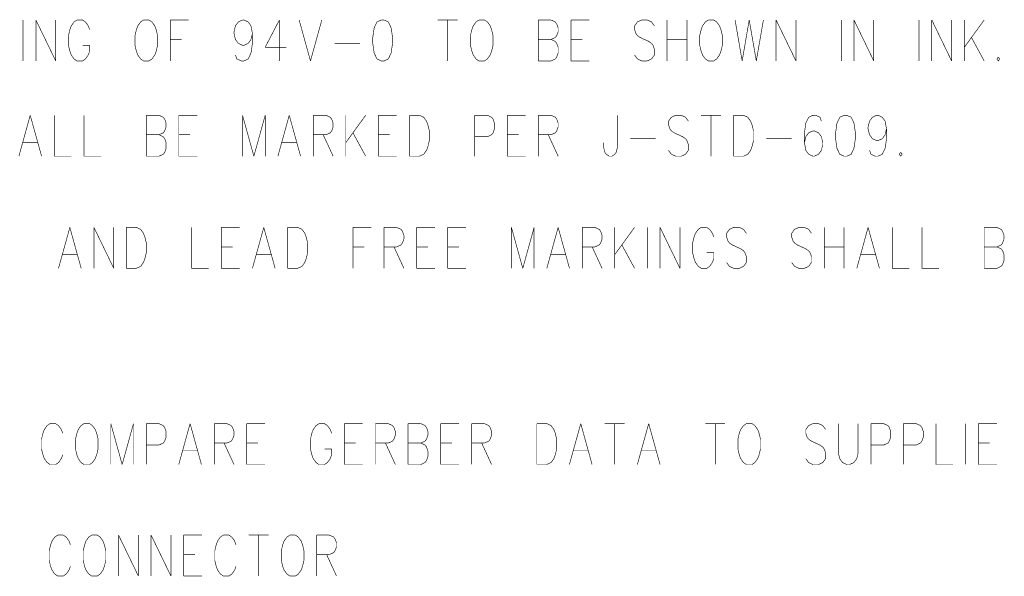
# Model space of a CAD drawing. Extents: x 0 to 34, y 0 to 22.
# Tile 15 of 30: x 20.3 to 21.9, y 7.4 to 8.3. Entities that reach past the tile are written whole.
import ezdxf

# ---------------------------------------------------------------- set-up
doc = ezdxf.new("R2010")
doc.units = 0
doc.header["$MEASUREMENT"] = 0
doc.layers.add('DD_PHO', color=7, linetype='CONTINUOUS')

msp = doc.modelspace()

# ---------------------------------------------------------------- linework, layer by layer
at = {"layer": 'DD_PHO', "const_width": 0.001}
for points in [[(20.3543, 8.2826), (20.3543, 8.217)], [(20.3748, 8.2826), (20.3748, 8.217)], [(20.3748, 8.2826), (20.4066, 8.217)], [(20.4066, 8.2826), (20.4066, 8.217)], [(20.4407, 8.2826), (20.4361, 8.2795), (20.4316, 8.2732), (20.4293, 8.267), (20.4271, 8.2576)], [(20.4498, 8.2826), (20.4407, 8.2826)], [(20.4611, 8.267), (20.4589, 8.2732), (20.4543, 8.2795), (20.4498, 8.2826)], [(20.5475, 8.2826), (20.543, 8.2795), (20.5384, 8.2732), (20.5361, 8.267), (20.5339, 8.2576)], [(20.5566, 8.2826), (20.5475, 8.2826)], [(20.5702, 8.2576), (20.568, 8.267), (20.5657, 8.2732), (20.5611, 8.2795), (20.5566, 8.2826)], [(20.5907, 8.2826), (20.5907, 8.217)], [(20.5907, 8.2826), (20.6202, 8.2826)], [(20.693, 8.2639), (20.6952, 8.2732), (20.6998, 8.2795), (20.7066, 8.2826)], [(20.7066, 8.2826), (20.7089, 8.2826)], [(20.7089, 8.2826), (20.7157, 8.2795), (20.7202, 8.2732), (20.7225, 8.2607), (20.7225, 8.2451)], [(20.7657, 8.2826), (20.743, 8.2389)], [(20.7657, 8.2826), (20.7657, 8.217)], [(20.7975, 8.2826), (20.8157, 8.217)], [(20.8339, 8.2826), (20.8157, 8.217)], [(20.918, 8.2701), (20.9157, 8.2545), (20.9157, 8.2451)], [(20.9293, 8.2826), (20.9225, 8.2795), (20.918, 8.2701)], [(20.9339, 8.2826), (20.9293, 8.2826)], [(20.9452, 8.2701), (20.9407, 8.2795), (20.9339, 8.2826)], [(20.9475, 8.2451), (20.9475, 8.2545), (20.9452, 8.2701)], [(21.0202, 8.2826), (21.0521, 8.2826)], [(21.0361, 8.2826), (21.0361, 8.217)], [(21.0861, 8.2826), (21.0816, 8.2795), (21.0771, 8.2732), (21.0748, 8.267), (21.0725, 8.2576)], [(21.0952, 8.2826), (21.0861, 8.2826)], [(21.1089, 8.2576), (21.1066, 8.267), (21.1043, 8.2732), (21.0998, 8.2795), (21.0952, 8.2826)], [(21.1816, 8.2826), (21.1816, 8.217)], [(21.1816, 8.2826), (21.2021, 8.2826)], [(21.2021, 8.2826), (21.2089, 8.2795), (21.2111, 8.2764)], [(21.2111, 8.2764), (21.2134, 8.2701)], [(21.2134, 8.2701), (21.2134, 8.2639)], [(21.2339, 8.2826), (21.2339, 8.217)], [(21.2339, 8.2826), (21.2634, 8.2826)], [(21.3475, 8.2826), (21.3407, 8.2795), (21.3361, 8.2732), (21.3361, 8.267), (21.3384, 8.2607), (21.3407, 8.2576)], [(21.3566, 8.2826), (21.3475, 8.2826)], [(21.368, 8.2732), (21.3634, 8.2795), (21.3566, 8.2826)], [(21.3884, 8.2826), (21.3884, 8.217)], [(21.4202, 8.2826), (21.4202, 8.217)], [(21.4543, 8.2826), (21.4498, 8.2795), (21.4452, 8.2732), (21.443, 8.267), (21.4407, 8.2576)], [(21.4634, 8.2826), (21.4543, 8.2826)], [(21.4771, 8.2576), (21.4748, 8.267), (21.4725, 8.2732), (21.468, 8.2795), (21.4634, 8.2826)], [(21.4975, 8.2826), (21.5089, 8.217)], [(21.5202, 8.2826), (21.5089, 8.217)], [(21.5202, 8.2826), (21.5316, 8.217)], [(21.543, 8.2826), (21.5316, 8.217)], [(21.5634, 8.2826), (21.5634, 8.217)], [(21.5634, 8.2826), (21.5952, 8.217)], [(21.5952, 8.2826), (21.5952, 8.217)], [(21.668, 8.2826), (21.668, 8.217)], [(21.6884, 8.2826), (21.6884, 8.217)], [(21.6884, 8.2826), (21.7202, 8.217)], [(21.7202, 8.2826), (21.7202, 8.217)], [(21.793, 8.2826), (21.793, 8.217)], [(21.8134, 8.2826), (21.8134, 8.217)], [(21.8134, 8.2826), (21.8452, 8.217)], [(21.8452, 8.2826), (21.8452, 8.217)], [(21.8657, 8.2826), (21.8657, 8.217)], [(21.8975, 8.2826), (21.8657, 8.2389)], [(20.4271, 8.2576), (20.4271, 8.242), (20.4293, 8.2326)], [(20.5339, 8.2576), (20.5339, 8.242), (20.5361, 8.2326)], [(20.568, 8.2326), (20.5702, 8.242), (20.5702, 8.2576)], [(20.6952, 8.2514), (20.693, 8.2607), (20.693, 8.2639)], [(20.7225, 8.2607), (20.7202, 8.2514)], [(21.0725, 8.2576), (21.0725, 8.242), (21.0748, 8.2326)], [(21.1066, 8.2326), (21.1089, 8.242), (21.1089, 8.2576)], [(21.2111, 8.2576), (21.2089, 8.2545), (21.2021, 8.2514)], [(21.2134, 8.2639), (21.2111, 8.2576)], [(21.3407, 8.2576), (21.3452, 8.2545), (21.3589, 8.2482), (21.3634, 8.2451)], [(21.4407, 8.2576), (21.4407, 8.242), (21.443, 8.2326)], [(21.4748, 8.2326), (21.4771, 8.242), (21.4771, 8.2576)], [(21.8771, 8.2545), (21.8975, 8.217)], [(20.4498, 8.242), (20.4611, 8.242)], [(20.4611, 8.2326), (20.4611, 8.242)], [(20.5907, 8.2514), (20.6089, 8.2514)], [(20.6998, 8.2451), (20.6952, 8.2514)], [(20.7157, 8.2451), (20.7089, 8.242), (20.7066, 8.242), (20.6998, 8.2451)], [(20.7202, 8.2514), (20.7157, 8.2451)], [(20.7225, 8.2451), (20.7202, 8.2295), (20.7157, 8.2201)], [(20.743, 8.2389), (20.7771, 8.2389)], [(20.8543, 8.2451), (20.8952, 8.2451)], [(20.9157, 8.2451), (20.918, 8.2295), (20.9225, 8.2201)], [(20.9407, 8.2201), (20.9452, 8.2295), (20.9475, 8.2451)], [(21.1816, 8.2514), (21.2021, 8.2514)], [(21.2021, 8.2514), (21.2089, 8.2482), (21.2111, 8.2451)], [(21.2134, 8.2389), (21.2134, 8.2295), (21.2111, 8.2232), (21.2089, 8.2201)], [(21.2111, 8.2451), (21.2134, 8.2389)], [(21.2339, 8.2514), (21.2521, 8.2514)], [(21.3634, 8.2451), (21.3657, 8.242), (21.368, 8.2357), (21.368, 8.2264)], [(21.3884, 8.2514), (21.4202, 8.2514)], [(20.4293, 8.2326), (20.4316, 8.2264)], [(20.4316, 8.2264), (20.4361, 8.2201)], [(20.4543, 8.2201), (20.4589, 8.2264)], [(20.4589, 8.2264), (20.4611, 8.2326)], [(20.5361, 8.2326), (20.5384, 8.2264)], [(20.5384, 8.2264), (20.543, 8.2201)], [(20.5611, 8.2201), (20.5657, 8.2264)], [(20.5657, 8.2264), (20.568, 8.2326)], [(20.6975, 8.2201), (20.6952, 8.2264)], [(21.0748, 8.2326), (21.0771, 8.2264)], [(21.0771, 8.2264), (21.0816, 8.2201)], [(21.0998, 8.2201), (21.1043, 8.2264)], [(21.1043, 8.2264), (21.1066, 8.2326)], [(21.3407, 8.2201), (21.3361, 8.2264)], [(21.368, 8.2264), (21.3634, 8.2201)], [(21.443, 8.2326), (21.4452, 8.2264)], [(21.4452, 8.2264), (21.4498, 8.2201)], [(21.468, 8.2201), (21.4725, 8.2264)], [(21.4725, 8.2264), (21.4748, 8.2326)], [(21.9202, 8.2232), (21.918, 8.2201)], [(21.9225, 8.2201), (21.9202, 8.2232)], [(20.4361, 8.2201), (20.4407, 8.217), (20.4498, 8.217), (20.4543, 8.2201)], [(20.543, 8.2201), (20.5475, 8.217), (20.5566, 8.217), (20.5611, 8.2201)], [(20.7157, 8.2201), (20.7089, 8.217), (20.7043, 8.217), (20.6975, 8.2201)], [(20.9225, 8.2201), (20.9293, 8.217), (20.9339, 8.217), (20.9407, 8.2201)], [(21.0816, 8.2201), (21.0861, 8.217), (21.0952, 8.217), (21.0998, 8.2201)], [(21.2089, 8.2201), (21.2021, 8.217), (21.1816, 8.217)], [(21.2339, 8.217), (21.2634, 8.217)], [(21.3634, 8.2201), (21.3566, 8.217), (21.3475, 8.217), (21.3407, 8.2201)], [(21.4498, 8.2201), (21.4543, 8.217), (21.4634, 8.217), (21.468, 8.2201)], [(21.918, 8.2201), (21.9202, 8.217), (21.9225, 8.2201)], [(20.3657, 8.1296), (20.3475, 8.064)], [(20.3657, 8.1296), (20.3839, 8.064)], [(20.4043, 8.1296), (20.4043, 8.064), (20.4316, 8.064)], [(20.4521, 8.1296), (20.4521, 8.064), (20.4793, 8.064)], [(20.5521, 8.1296), (20.5521, 8.064)], [(20.5521, 8.1296), (20.5725, 8.1296)], [(20.5725, 8.1296), (20.5793, 8.1265), (20.5816, 8.1234)], [(20.6043, 8.1296), (20.6043, 8.064)], [(20.6043, 8.1296), (20.6339, 8.1296)], [(20.7066, 8.1296), (20.7066, 8.064)], [(20.7066, 8.1296), (20.7248, 8.064)], [(20.743, 8.1296), (20.7248, 8.064)], [(20.743, 8.1296), (20.743, 8.064)], [(20.7816, 8.1296), (20.7634, 8.064)], [(20.7816, 8.1296), (20.7998, 8.064)], [(20.8202, 8.1296), (20.8202, 8.064)], [(20.8202, 8.1296), (20.8407, 8.1296)], [(20.8407, 8.1296), (20.8475, 8.1265), (20.8498, 8.1234)], [(20.8725, 8.1296), (20.8725, 8.064)], [(20.9043, 8.1296), (20.8725, 8.0859)], [(20.9248, 8.1296), (20.9248, 8.064)], [(20.9248, 8.1296), (20.9543, 8.1296)], [(20.9748, 8.1296), (20.9748, 8.064)], [(20.9748, 8.1296), (20.9907, 8.1296)], [(20.9907, 8.1296), (20.9975, 8.1265), (21.0021, 8.1202), (21.0043, 8.114), (21.0066, 8.1046)], [(21.0793, 8.1296), (21.0793, 8.064)], [(21.0793, 8.1296), (21.0998, 8.1296)], [(21.0998, 8.1296), (21.1066, 8.1265), (21.1089, 8.1234)], [(21.1316, 8.1296), (21.1316, 8.064)], [(21.1316, 8.1296), (21.1611, 8.1296)], [(21.1816, 8.1296), (21.1816, 8.064)], [(21.1816, 8.1296), (21.2021, 8.1296)], [(21.2021, 8.1296), (21.2089, 8.1265), (21.2111, 8.1234)], [(21.3089, 8.1296), (21.3089, 8.0796)], [(21.4021, 8.1296), (21.3952, 8.1265), (21.3907, 8.1202), (21.3907, 8.114), (21.393, 8.1077), (21.3952, 8.1046)], [(21.4111, 8.1296), (21.4021, 8.1296)], [(21.4225, 8.1202), (21.418, 8.1265), (21.4111, 8.1296)], [(21.443, 8.1296), (21.4748, 8.1296)], [(21.4589, 8.1296), (21.4589, 8.064)], [(21.4952, 8.1296), (21.4952, 8.064)], [(21.4952, 8.1296), (21.5111, 8.1296)], [(21.5111, 8.1296), (21.518, 8.1265), (21.5225, 8.1202), (21.5248, 8.114), (21.5271, 8.1046)], [(21.6225, 8.1296), (21.6157, 8.1265), (21.6111, 8.1171)], [(21.6271, 8.1296), (21.6225, 8.1296)], [(21.6361, 8.1202), (21.6339, 8.1265), (21.6271, 8.1296)], [(21.6725, 8.1296), (21.6657, 8.1265), (21.6611, 8.1171)], [(21.6771, 8.1296), (21.6725, 8.1296)], [(21.6884, 8.1171), (21.6839, 8.1265), (21.6771, 8.1296)], [(21.7111, 8.1109), (21.7134, 8.1202), (21.718, 8.1265), (21.7248, 8.1296)], [(21.7248, 8.1296), (21.7271, 8.1296)], [(21.7271, 8.1296), (21.7339, 8.1265), (21.7384, 8.1202), (21.7407, 8.1077), (21.7407, 8.0921)], [(20.5816, 8.1234), (20.5839, 8.1171)], [(20.5839, 8.1109), (20.5816, 8.1046)], [(20.5839, 8.1171), (20.5839, 8.1109)], [(20.8498, 8.1234), (20.8521, 8.1171)], [(20.8521, 8.1109), (20.8498, 8.1046)], [(20.8521, 8.1171), (20.8521, 8.1109)], [(21.1111, 8.1171), (21.1111, 8.1077), (21.1089, 8.1015), (21.1066, 8.0984)], [(21.1089, 8.1234), (21.1111, 8.1171)], [(21.2111, 8.1234), (21.2134, 8.1171)], [(21.2134, 8.1109), (21.2111, 8.1046)], [(21.2134, 8.1171), (21.2134, 8.1109)], [(21.6111, 8.1171), (21.6089, 8.1015), (21.6089, 8.0859)], [(21.6611, 8.1171), (21.6589, 8.1015), (21.6589, 8.0921)], [(21.6907, 8.0921), (21.6907, 8.1015), (21.6884, 8.1171)], [(21.7134, 8.0984), (21.7111, 8.1077), (21.7111, 8.1109)], [(20.5521, 8.0984), (20.5725, 8.0984)], [(20.5816, 8.1046), (20.5793, 8.1015), (20.5725, 8.0984)], [(20.5725, 8.0984), (20.5793, 8.0952), (20.5816, 8.0921)], [(20.6043, 8.0984), (20.6225, 8.0984)], [(20.8407, 8.0984), (20.8202, 8.0984)], [(20.8361, 8.0984), (20.8521, 8.064)], [(20.8498, 8.1046), (20.8475, 8.1015), (20.8407, 8.0984)], [(20.8839, 8.1015), (20.9043, 8.064)], [(20.9248, 8.0984), (20.943, 8.0984)], [(21.0066, 8.1046), (21.0066, 8.089), (21.0043, 8.0796)], [(21.1066, 8.0984), (21.0998, 8.0952), (21.0793, 8.0952)], [(21.1316, 8.0984), (21.1498, 8.0984)], [(21.2021, 8.0984), (21.1816, 8.0984)], [(21.1975, 8.0984), (21.2134, 8.064)], [(21.2111, 8.1046), (21.2089, 8.1015), (21.2021, 8.0984)], [(21.3952, 8.1046), (21.3998, 8.1015), (21.4134, 8.0952), (21.418, 8.0921)], [(21.5271, 8.1046), (21.5271, 8.089), (21.5248, 8.0796)], [(21.6225, 8.1046), (21.6157, 8.1015), (21.6111, 8.0952), (21.6089, 8.0859)], [(21.6248, 8.1046), (21.6225, 8.1046)], [(21.6384, 8.0859), (21.6361, 8.0952), (21.6316, 8.1015), (21.6248, 8.1046)], [(21.718, 8.0921), (21.7134, 8.0984)], [(21.7384, 8.0984), (21.7339, 8.0921)], [(21.7407, 8.1077), (21.7384, 8.0984)], [(20.3543, 8.0859), (20.3771, 8.0859)], [(20.5839, 8.0859), (20.5839, 8.0765), (20.5816, 8.0702), (20.5793, 8.0671)], [(20.5816, 8.0921), (20.5839, 8.0859)], [(20.7702, 8.0859), (20.793, 8.0859)], [(21.0043, 8.0796), (21.0021, 8.0734)], [(21.2861, 8.0796), (21.2861, 8.0859)], [(21.2907, 8.0671), (21.2884, 8.0702), (21.2861, 8.0796)], [(21.3089, 8.0796), (21.3066, 8.0702), (21.3043, 8.0671)], [(21.3293, 8.0921), (21.3702, 8.0921)], [(21.418, 8.0921), (21.4202, 8.089), (21.4225, 8.0827), (21.4225, 8.0734)], [(21.5248, 8.0796), (21.5225, 8.0734)], [(21.5475, 8.0921), (21.5884, 8.0921)], [(21.6089, 8.0859), (21.6111, 8.0734)], [(21.6361, 8.0734), (21.6384, 8.0827), (21.6384, 8.0859)], [(21.6589, 8.0921), (21.6611, 8.0765), (21.6657, 8.0671)], [(21.6839, 8.0671), (21.6884, 8.0765), (21.6907, 8.0921)], [(21.7339, 8.0921), (21.7271, 8.089), (21.7248, 8.089), (21.718, 8.0921)], [(21.7407, 8.0921), (21.7384, 8.0765), (21.7339, 8.0671)], [(20.5793, 8.0671), (20.5725, 8.064), (20.5521, 8.064)], [(20.6043, 8.064), (20.6339, 8.064)], [(20.9248, 8.064), (20.9543, 8.064)], [(20.9975, 8.0671), (20.9907, 8.064), (20.9748, 8.064)], [(21.0021, 8.0734), (20.9975, 8.0671)], [(21.1316, 8.064), (21.1611, 8.064)], [(21.3043, 8.0671), (21.2998, 8.064), (21.2952, 8.064), (21.2907, 8.0671)], [(21.3952, 8.0671), (21.3907, 8.0734)], [(21.418, 8.0671), (21.4111, 8.064), (21.4021, 8.064), (21.3952, 8.0671)], [(21.4225, 8.0734), (21.418, 8.0671)], [(21.518, 8.0671), (21.5111, 8.064), (21.4952, 8.064)], [(21.5225, 8.0734), (21.518, 8.0671)], [(21.6111, 8.0734), (21.6157, 8.0671)], [(21.6157, 8.0671), (21.6225, 8.064), (21.6248, 8.064), (21.6316, 8.0671)], [(21.6316, 8.0671), (21.6361, 8.0734)], [(21.6657, 8.0671), (21.6725, 8.064), (21.6771, 8.064), (21.6839, 8.0671)], [(21.7157, 8.0671), (21.7134, 8.0734)], [(21.7339, 8.0671), (21.7271, 8.064), (21.7225, 8.064), (21.7157, 8.0671)], [(21.7634, 8.0702), (21.7611, 8.0671)], [(21.7611, 8.0671), (21.7634, 8.064), (21.7657, 8.0671)], [(21.7657, 8.0671), (21.7634, 8.0702)], [(20.4293, 7.9496), (20.4111, 7.884)], [(20.4293, 7.9496), (20.4475, 7.884)], [(20.468, 7.9496), (20.468, 7.884)], [(20.468, 7.9496), (20.4998, 7.884)], [(20.4998, 7.9496), (20.4998, 7.884)], [(20.5202, 7.9496), (20.5202, 7.884)], [(20.5202, 7.9496), (20.5361, 7.9496)], [(20.5361, 7.9496), (20.543, 7.9465), (20.5475, 7.9402), (20.5498, 7.934), (20.5521, 7.9246)], [(20.6248, 7.9496), (20.6248, 7.884), (20.6521, 7.884)], [(20.6725, 7.9496), (20.6725, 7.884)], [(20.6725, 7.9496), (20.7021, 7.9496)], [(20.7407, 7.9496), (20.7225, 7.884)], [(20.7407, 7.9496), (20.7589, 7.884)], [(20.7793, 7.9496), (20.7793, 7.884)], [(20.7793, 7.9496), (20.7952, 7.9496)], [(20.7952, 7.9496), (20.8021, 7.9465), (20.8066, 7.9402), (20.8089, 7.934), (20.8111, 7.9246)], [(20.8839, 7.9496), (20.8839, 7.884)], [(20.8839, 7.9496), (20.9134, 7.9496)], [(20.9339, 7.9496), (20.9339, 7.884)], [(20.9339, 7.9496), (20.9543, 7.9496)], [(20.9543, 7.9496), (20.9611, 7.9465), (20.9634, 7.9434)], [(20.9634, 7.9434), (20.9657, 7.9371)], [(20.9657, 7.9371), (20.9657, 7.9309)], [(20.9861, 7.9496), (20.9861, 7.884)], [(20.9861, 7.9496), (21.0157, 7.9496)], [(21.0361, 7.9496), (21.0361, 7.884)], [(21.0361, 7.9496), (21.0657, 7.9496)], [(21.1384, 7.9496), (21.1384, 7.884)], [(21.1384, 7.9496), (21.1566, 7.884)], [(21.1748, 7.9496), (21.1566, 7.884)], [(21.1748, 7.9496), (21.1748, 7.884)], [(21.2134, 7.9496), (21.1952, 7.884)], [(21.2134, 7.9496), (21.2316, 7.884)], [(21.2521, 7.9496), (21.2521, 7.884)], [(21.2521, 7.9496), (21.2725, 7.9496)], [(21.2725, 7.9496), (21.2793, 7.9465), (21.2816, 7.9434)], [(21.2816, 7.9434), (21.2839, 7.9371)], [(21.2839, 7.9371), (21.2839, 7.9309)], [(21.3043, 7.9496), (21.3043, 7.884)], [(21.3361, 7.9496), (21.3043, 7.9059)], [(21.3566, 7.9496), (21.3566, 7.884)], [(21.3771, 7.9496), (21.3771, 7.884)], [(21.3771, 7.9496), (21.4089, 7.884)], [(21.4089, 7.9496), (21.4089, 7.884)], [(21.443, 7.9496), (21.4384, 7.9465), (21.4339, 7.9402), (21.4316, 7.934), (21.4293, 7.9246)], [(21.4521, 7.9496), (21.443, 7.9496)], [(21.4634, 7.934), (21.4611, 7.9402), (21.4566, 7.9465), (21.4521, 7.9496)], [(21.4952, 7.9496), (21.4884, 7.9465), (21.4839, 7.9402), (21.4839, 7.934), (21.4861, 7.9277), (21.4884, 7.9246)], [(21.5043, 7.9496), (21.4952, 7.9496)], [(21.5157, 7.9402), (21.5111, 7.9465), (21.5043, 7.9496)], [(21.5998, 7.9496), (21.593, 7.9465), (21.5884, 7.9402), (21.5884, 7.934), (21.5907, 7.9277), (21.593, 7.9246)], [(21.6089, 7.9496), (21.5998, 7.9496)], [(21.6202, 7.9402), (21.6157, 7.9465), (21.6089, 7.9496)], [(21.6407, 7.9496), (21.6407, 7.884)], [(21.6725, 7.9496), (21.6725, 7.884)], [(21.7111, 7.9496), (21.693, 7.884)], [(21.7111, 7.9496), (21.7293, 7.884)], [(21.7498, 7.9496), (21.7498, 7.884), (21.7771, 7.884)], [(21.7975, 7.9496), (21.7975, 7.884), (21.8248, 7.884)], [(21.8975, 7.9496), (21.8975, 7.884)], [(21.8975, 7.9496), (21.918, 7.9496)], [(21.918, 7.9496), (21.9248, 7.9465), (21.9271, 7.9434)], [(21.9271, 7.9434), (21.9293, 7.9371)], [(21.9293, 7.9371), (21.9293, 7.9309)], [(20.5521, 7.9246), (20.5521, 7.909), (20.5498, 7.8996)], [(20.8111, 7.9246), (20.8111, 7.909), (20.8089, 7.8996)], [(20.9634, 7.9246), (20.9611, 7.9215), (20.9543, 7.9184)], [(20.9657, 7.9309), (20.9634, 7.9246)], [(21.2816, 7.9246), (21.2793, 7.9215), (21.2725, 7.9184)], [(21.2839, 7.9309), (21.2816, 7.9246)], [(21.3157, 7.9215), (21.3361, 7.884)], [(21.4293, 7.9246), (21.4293, 7.909), (21.4316, 7.8996)], [(21.4884, 7.9246), (21.493, 7.9215), (21.5066, 7.9152), (21.5111, 7.9121)], [(21.593, 7.9246), (21.5975, 7.9215), (21.6111, 7.9152), (21.6157, 7.9121)], [(21.9271, 7.9246), (21.9248, 7.9215), (21.918, 7.9184)], [(21.9293, 7.9309), (21.9271, 7.9246)], [(20.418, 7.9059), (20.4407, 7.9059)], [(20.6725, 7.9184), (20.6907, 7.9184)], [(20.7293, 7.9059), (20.7521, 7.9059)], [(20.8839, 7.9184), (20.9021, 7.9184)], [(20.9543, 7.9184), (20.9339, 7.9184)], [(20.9498, 7.9184), (20.9657, 7.884)], [(20.9861, 7.9184), (21.0043, 7.9184)], [(21.0361, 7.9184), (21.0543, 7.9184)], [(21.2021, 7.9059), (21.2248, 7.9059)], [(21.2725, 7.9184), (21.2521, 7.9184)], [(21.268, 7.9184), (21.2839, 7.884)], [(21.4521, 7.909), (21.4634, 7.909)], [(21.4634, 7.8996), (21.4634, 7.909)], [(21.5111, 7.9121), (21.5134, 7.909), (21.5157, 7.9027), (21.5157, 7.8934)], [(21.6157, 7.9121), (21.618, 7.909), (21.6202, 7.9027), (21.6202, 7.8934)], [(21.6407, 7.9184), (21.6725, 7.9184)], [(21.6998, 7.9059), (21.7225, 7.9059)], [(21.8975, 7.9184), (21.918, 7.9184)], [(21.918, 7.9184), (21.9248, 7.9152), (21.9271, 7.9121)], [(21.9293, 7.9059), (21.9293, 7.8965), (21.9271, 7.8902), (21.9248, 7.8871)], [(21.9271, 7.9121), (21.9293, 7.9059)], [(20.5475, 7.8934), (20.543, 7.8871)], [(20.5498, 7.8996), (20.5475, 7.8934)], [(20.8066, 7.8934), (20.8021, 7.8871)], [(20.8089, 7.8996), (20.8066, 7.8934)], [(21.4316, 7.8996), (21.4339, 7.8934)], [(21.4339, 7.8934), (21.4384, 7.8871)], [(21.4566, 7.8871), (21.4611, 7.8934)], [(21.4611, 7.8934), (21.4634, 7.8996)], [(21.4884, 7.8871), (21.4839, 7.8934)], [(21.5157, 7.8934), (21.5111, 7.8871)], [(21.593, 7.8871), (21.5884, 7.8934)], [(21.6202, 7.8934), (21.6157, 7.8871)], [(20.543, 7.8871), (20.5361, 7.884), (20.5202, 7.884)], [(20.6725, 7.884), (20.7021, 7.884)], [(20.8021, 7.8871), (20.7952, 7.884), (20.7793, 7.884)], [(20.9861, 7.884), (21.0157, 7.884)], [(21.0361, 7.884), (21.0657, 7.884)], [(21.4384, 7.8871), (21.443, 7.884), (21.4521, 7.884), (21.4566, 7.8871)], [(21.5111, 7.8871), (21.5043, 7.884), (21.4952, 7.884), (21.4884, 7.8871)], [(21.6157, 7.8871), (21.6089, 7.884), (21.5998, 7.884), (21.593, 7.8871)], [(21.9248, 7.8871), (21.918, 7.884), (21.8975, 7.884)], [(20.3974, 7.6346), (20.3929, 7.6315), (20.3883, 7.6252), (20.3861, 7.619), (20.3838, 7.6096)], [(20.4065, 7.6346), (20.3974, 7.6346)], [(20.4179, 7.619), (20.4156, 7.6252), (20.4111, 7.6315), (20.4065, 7.6346)], [(20.452, 7.6346), (20.4474, 7.6315), (20.4429, 7.6252), (20.4406, 7.619), (20.4383, 7.6096)], [(20.4611, 7.6346), (20.452, 7.6346)], [(20.4747, 7.6096), (20.4724, 7.619), (20.4701, 7.6252), (20.4656, 7.6315), (20.4611, 7.6346)], [(20.4951, 7.6346), (20.4951, 7.569)], [(20.4951, 7.6346), (20.5133, 7.569)], [(20.5315, 7.6346), (20.5133, 7.569)], [(20.5315, 7.6346), (20.5315, 7.569)], [(20.552, 7.6346), (20.552, 7.569)], [(20.552, 7.6346), (20.5724, 7.6346)], [(20.5724, 7.6346), (20.5792, 7.6315), (20.5815, 7.6284)], [(20.5838, 7.6221), (20.5838, 7.6127), (20.5815, 7.6065), (20.5792, 7.6034)], [(20.5815, 7.6284), (20.5838, 7.6221)], [(20.6224, 7.6346), (20.6042, 7.569)], [(20.6224, 7.6346), (20.6406, 7.569)], [(20.6611, 7.6346), (20.6611, 7.569)], [(20.6611, 7.6346), (20.6815, 7.6346)], [(20.6815, 7.6346), (20.6883, 7.6315), (20.6906, 7.6284)], [(20.6906, 7.6284), (20.6929, 7.6221)], [(20.6929, 7.6221), (20.6929, 7.6159)], [(20.7133, 7.6346), (20.7133, 7.569)], [(20.7133, 7.6346), (20.7429, 7.6346)], [(20.8292, 7.6346), (20.8247, 7.6315), (20.8201, 7.6252), (20.8179, 7.619), (20.8156, 7.6096)], [(20.8383, 7.6346), (20.8292, 7.6346)], [(20.8497, 7.619), (20.8474, 7.6252), (20.8429, 7.6315), (20.8383, 7.6346)], [(20.8701, 7.6346), (20.8701, 7.569)], [(20.8701, 7.6346), (20.8997, 7.6346)], [(20.9201, 7.6346), (20.9201, 7.569)], [(20.9201, 7.6346), (20.9406, 7.6346)], [(20.9406, 7.6346), (20.9474, 7.6315), (20.9497, 7.6284)], [(20.9497, 7.6284), (20.952, 7.6221)], [(20.952, 7.6221), (20.952, 7.6159)], [(20.9724, 7.6346), (20.9724, 7.569)], [(20.9724, 7.6346), (20.9929, 7.6346)], [(20.9929, 7.6346), (20.9997, 7.6315), (21.002, 7.6284)], [(21.002, 7.6284), (21.0042, 7.6221)], [(21.0042, 7.6221), (21.0042, 7.6159)], [(21.0247, 7.6346), (21.0247, 7.569)], [(21.0247, 7.6346), (21.0542, 7.6346)], [(21.0747, 7.6346), (21.0747, 7.569)], [(21.0747, 7.6346), (21.0951, 7.6346)], [(21.0951, 7.6346), (21.102, 7.6315), (21.1042, 7.6284)], [(21.1042, 7.6284), (21.1065, 7.6221)], [(21.1065, 7.6221), (21.1065, 7.6159)], [(21.1792, 7.6346), (21.1792, 7.569)], [(21.1792, 7.6346), (21.1951, 7.6346)], [(21.1951, 7.6346), (21.202, 7.6315), (21.2065, 7.6252), (21.2088, 7.619), (21.2111, 7.6096)], [(21.2497, 7.6346), (21.2315, 7.569)], [(21.2497, 7.6346), (21.2679, 7.569)], [(21.2883, 7.6346), (21.3201, 7.6346)], [(21.3042, 7.6346), (21.3042, 7.569)], [(21.3588, 7.6346), (21.3406, 7.569)], [(21.3588, 7.6346), (21.377, 7.569)], [(21.4497, 7.6346), (21.4815, 7.6346)], [(21.4656, 7.6346), (21.4656, 7.569)], [(21.5156, 7.6346), (21.5111, 7.6315), (21.5065, 7.6252), (21.5042, 7.619), (21.502, 7.6096)], [(21.5247, 7.6346), (21.5156, 7.6346)], [(21.5383, 7.6096), (21.5361, 7.619), (21.5338, 7.6252), (21.5292, 7.6315), (21.5247, 7.6346)], [(21.6224, 7.6346), (21.6156, 7.6315), (21.6111, 7.6252), (21.6111, 7.619), (21.6133, 7.6127), (21.6156, 7.6096)], [(21.6315, 7.6346), (21.6224, 7.6346)], [(21.6429, 7.6252), (21.6383, 7.6315), (21.6315, 7.6346)], [(21.6633, 7.6346), (21.6633, 7.5877), (21.6656, 7.5784)], [(21.6929, 7.5784), (21.6951, 7.5877), (21.6951, 7.6346)], [(21.7156, 7.6346), (21.7156, 7.569)], [(21.7156, 7.6346), (21.7361, 7.6346)], [(21.7361, 7.6346), (21.7429, 7.6315), (21.7451, 7.6284)], [(21.7474, 7.6221), (21.7474, 7.6127), (21.7451, 7.6065), (21.7429, 7.6034)], [(21.7451, 7.6284), (21.7474, 7.6221)], [(21.7679, 7.6346), (21.7679, 7.569)], [(21.7679, 7.6346), (21.7883, 7.6346)], [(21.7883, 7.6346), (21.7951, 7.6315), (21.7974, 7.6284)], [(21.7997, 7.6221), (21.7997, 7.6127), (21.7974, 7.6065), (21.7951, 7.6034)], [(21.7974, 7.6284), (21.7997, 7.6221)], [(21.8201, 7.6346), (21.8201, 7.569), (21.8474, 7.569)], [(21.8679, 7.6346), (21.8679, 7.569)], [(21.8883, 7.6346), (21.8883, 7.569)], [(21.8883, 7.6346), (21.9179, 7.6346)], [(20.3838, 7.6096), (20.3838, 7.594), (20.3861, 7.5846)], [(20.4383, 7.6096), (20.4383, 7.594), (20.4406, 7.5846)], [(20.4724, 7.5846), (20.4747, 7.594), (20.4747, 7.6096)], [(20.6906, 7.6096), (20.6883, 7.6065), (20.6815, 7.6034)], [(20.6929, 7.6159), (20.6906, 7.6096)], [(20.8156, 7.6096), (20.8156, 7.594), (20.8179, 7.5846)], [(20.9497, 7.6096), (20.9474, 7.6065), (20.9406, 7.6034)], [(20.952, 7.6159), (20.9497, 7.6096)], [(21.002, 7.6096), (20.9997, 7.6065), (20.9929, 7.6034)], [(21.0042, 7.6159), (21.002, 7.6096)], [(21.1042, 7.6096), (21.102, 7.6065), (21.0951, 7.6034)], [(21.1065, 7.6159), (21.1042, 7.6096)], [(21.2111, 7.6096), (21.2111, 7.594), (21.2088, 7.5846)], [(21.502, 7.6096), (21.502, 7.594), (21.5042, 7.5846)], [(21.5361, 7.5846), (21.5383, 7.594), (21.5383, 7.6096)], [(21.6156, 7.6096), (21.6201, 7.6065), (21.6338, 7.6002), (21.6383, 7.5971)], [(20.5792, 7.6034), (20.5724, 7.6002), (20.552, 7.6002)], [(20.6111, 7.5909), (20.6338, 7.5909)], [(20.6815, 7.6034), (20.6611, 7.6034)], [(20.677, 7.6034), (20.6929, 7.569)], [(20.7133, 7.6034), (20.7315, 7.6034)], [(20.8383, 7.594), (20.8497, 7.594)], [(20.8497, 7.5846), (20.8497, 7.594)], [(20.8701, 7.6034), (20.8883, 7.6034)], [(20.9406, 7.6034), (20.9201, 7.6034)], [(20.9361, 7.6034), (20.952, 7.569)], [(20.9724, 7.6034), (20.9929, 7.6034)], [(20.9929, 7.6034), (20.9997, 7.6002), (21.002, 7.5971)], [(21.0042, 7.5909), (21.0042, 7.5815), (21.002, 7.5752), (20.9997, 7.5721)], [(21.002, 7.5971), (21.0042, 7.5909)], [(21.0247, 7.6034), (21.0429, 7.6034)], [(21.0951, 7.6034), (21.0747, 7.6034)], [(21.0906, 7.6034), (21.1065, 7.569)], [(21.2383, 7.5909), (21.2611, 7.5909)], [(21.3474, 7.5909), (21.3701, 7.5909)], [(21.6383, 7.5971), (21.6406, 7.594), (21.6429, 7.5877), (21.6429, 7.5784)], [(21.7429, 7.6034), (21.7361, 7.6002), (21.7156, 7.6002)], [(21.7951, 7.6034), (21.7883, 7.6002), (21.7679, 7.6002)], [(21.8883, 7.6034), (21.9065, 7.6034)], [(20.3861, 7.5846), (20.3883, 7.5784)], [(20.3883, 7.5784), (20.3929, 7.5721)], [(20.4111, 7.5721), (20.4156, 7.5784)], [(20.4156, 7.5784), (20.4179, 7.5846)], [(20.4406, 7.5846), (20.4429, 7.5784)], [(20.4429, 7.5784), (20.4474, 7.5721)], [(20.4656, 7.5721), (20.4701, 7.5784)], [(20.4701, 7.5784), (20.4724, 7.5846)], [(20.8179, 7.5846), (20.8201, 7.5784)], [(20.8201, 7.5784), (20.8247, 7.5721)], [(20.8429, 7.5721), (20.8474, 7.5784)], [(20.8474, 7.5784), (20.8497, 7.5846)], [(21.2065, 7.5784), (21.202, 7.5721)], [(21.2088, 7.5846), (21.2065, 7.5784)], [(21.5042, 7.5846), (21.5065, 7.5784)], [(21.5065, 7.5784), (21.5111, 7.5721)], [(21.5292, 7.5721), (21.5338, 7.5784)], [(21.5338, 7.5784), (21.5361, 7.5846)], [(21.6156, 7.5721), (21.6111, 7.5784)], [(21.6429, 7.5784), (21.6383, 7.5721)], [(21.6656, 7.5784), (21.6701, 7.5721)], [(21.6883, 7.5721), (21.6929, 7.5784)], [(20.3929, 7.5721), (20.3974, 7.569), (20.4065, 7.569), (20.4111, 7.5721)], [(20.4474, 7.5721), (20.452, 7.569), (20.4611, 7.569), (20.4656, 7.5721)], [(20.7133, 7.569), (20.7429, 7.569)], [(20.8247, 7.5721), (20.8292, 7.569), (20.8383, 7.569), (20.8429, 7.5721)], [(20.8701, 7.569), (20.8997, 7.569)], [(20.9997, 7.5721), (20.9929, 7.569), (20.9724, 7.569)], [(21.0247, 7.569), (21.0542, 7.569)], [(21.202, 7.5721), (21.1951, 7.569), (21.1792, 7.569)], [(21.5111, 7.5721), (21.5156, 7.569), (21.5247, 7.569), (21.5292, 7.5721)], [(21.6383, 7.5721), (21.6315, 7.569), (21.6224, 7.569), (21.6156, 7.5721)], [(21.6701, 7.5721), (21.677, 7.569), (21.6815, 7.569), (21.6883, 7.5721)], [(21.8883, 7.569), (21.9179, 7.569)], [(20.4098, 7.4556), (20.4052, 7.4525), (20.4007, 7.4462), (20.3984, 7.44), (20.3961, 7.4306)], [(20.4189, 7.4556), (20.4098, 7.4556)], [(20.4302, 7.44), (20.428, 7.4462), (20.4234, 7.4525), (20.4189, 7.4556)], [(20.4643, 7.4556), (20.4598, 7.4525), (20.4552, 7.4462), (20.453, 7.44), (20.4507, 7.4306)], [(20.4734, 7.4556), (20.4643, 7.4556)], [(20.4871, 7.4306), (20.4848, 7.44), (20.4825, 7.4462), (20.478, 7.4525), (20.4734, 7.4556)], [(20.5075, 7.4556), (20.5075, 7.39)], [(20.5075, 7.4556), (20.5393, 7.39)], [(20.5393, 7.4556), (20.5393, 7.39)], [(20.5598, 7.4556), (20.5598, 7.39)], [(20.5598, 7.4556), (20.5916, 7.39)], [(20.5916, 7.4556), (20.5916, 7.39)], [(20.6121, 7.4556), (20.6121, 7.39)], [(20.6121, 7.4556), (20.6416, 7.4556)], [(20.6757, 7.4556), (20.6711, 7.4525), (20.6666, 7.4462), (20.6643, 7.44), (20.6621, 7.4306)], [(20.6848, 7.4556), (20.6757, 7.4556)], [(20.6961, 7.44), (20.6939, 7.4462), (20.6893, 7.4525), (20.6848, 7.4556)], [(20.7166, 7.4556), (20.7484, 7.4556)], [(20.7325, 7.4556), (20.7325, 7.39)], [(20.7825, 7.4556), (20.778, 7.4525), (20.7734, 7.4462), (20.7711, 7.44), (20.7689, 7.4306)], [(20.7916, 7.4556), (20.7825, 7.4556)], [(20.8052, 7.4306), (20.803, 7.44), (20.8007, 7.4462), (20.7961, 7.4525), (20.7916, 7.4556)], [(20.8257, 7.4556), (20.8257, 7.39)], [(20.8257, 7.4556), (20.8461, 7.4556)], [(20.8461, 7.4556), (20.853, 7.4525), (20.8552, 7.4494)], [(20.8552, 7.4494), (20.8575, 7.4431)], [(20.3961, 7.4306), (20.3961, 7.415), (20.3984, 7.4056)], [(20.4507, 7.4306), (20.4507, 7.415), (20.453, 7.4056)], [(20.4848, 7.4056), (20.4871, 7.415), (20.4871, 7.4306)], [(20.6621, 7.4306), (20.6621, 7.415), (20.6643, 7.4056)], [(20.7689, 7.4306), (20.7689, 7.415), (20.7711, 7.4056)], [(20.803, 7.4056), (20.8052, 7.415), (20.8052, 7.4306)], [(20.8552, 7.4306), (20.853, 7.4275), (20.8461, 7.4244)], [(20.8575, 7.4369), (20.8552, 7.4306)], [(20.8575, 7.4431), (20.8575, 7.4369)], [(20.6121, 7.4244), (20.6302, 7.4244)], [(20.8461, 7.4244), (20.8257, 7.4244)], [(20.8416, 7.4244), (20.8575, 7.39)], [(20.3984, 7.4056), (20.4007, 7.3994)], [(20.4007, 7.3994), (20.4052, 7.3931)], [(20.4234, 7.3931), (20.428, 7.3994)], [(20.428, 7.3994), (20.4302, 7.4056)], [(20.453, 7.4056), (20.4552, 7.3994)], [(20.4552, 7.3994), (20.4598, 7.3931)], [(20.478, 7.3931), (20.4825, 7.3994)], [(20.4825, 7.3994), (20.4848, 7.4056)], [(20.6643, 7.4056), (20.6666, 7.3994)], [(20.6666, 7.3994), (20.6711, 7.3931)], [(20.6893, 7.3931), (20.6939, 7.3994)], [(20.6939, 7.3994), (20.6961, 7.4056)], [(20.7711, 7.4056), (20.7734, 7.3994)], [(20.7734, 7.3994), (20.778, 7.3931)], [(20.7961, 7.3931), (20.8007, 7.3994)], [(20.8007, 7.3994), (20.803, 7.4056)], [(20.4052, 7.3931), (20.4098, 7.39), (20.4189, 7.39), (20.4234, 7.3931)], [(20.4598, 7.3931), (20.4643, 7.39), (20.4734, 7.39), (20.478, 7.3931)], [(20.6121, 7.39), (20.6416, 7.39)], [(20.6711, 7.3931), (20.6757, 7.39), (20.6848, 7.39), (20.6893, 7.3931)], [(20.778, 7.3931), (20.7825, 7.39), (20.7916, 7.39), (20.7961, 7.3931)]]:
    msp.add_lwpolyline(points, dxfattribs=at)

doc.saveas('drawing.dxf')
